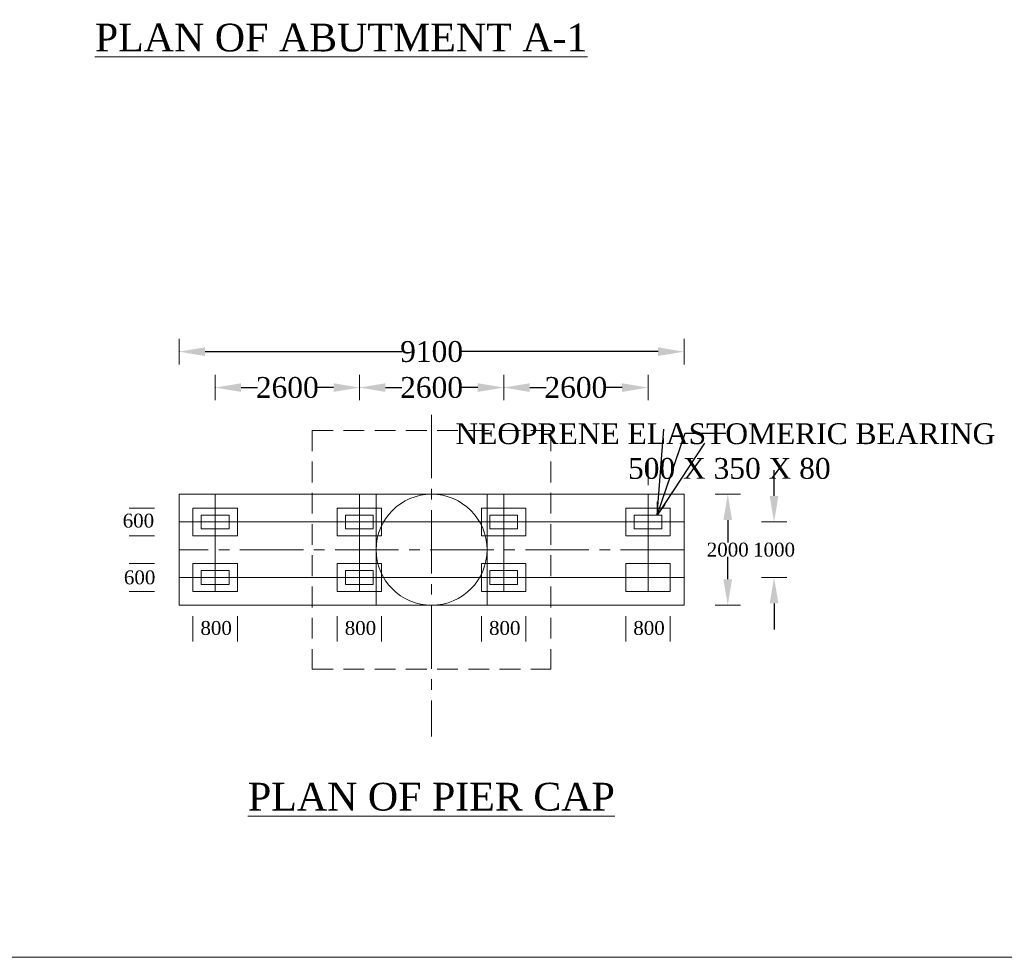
# Model space of a CAD drawing. Header units: millimetres. Extents: x 103078 to 25259364, y -3207472 to 1158446.
# Tile 3 of 40: x 13458117 to 13493590, y 956758 to 990524. Entities that reach past the tile are written whole.
import ezdxf

# ---------------------------------------------------------------- set-up
doc = ezdxf.new("R2010")
doc.units = ezdxf.units.MM
doc.header["$LTSCALE"] = 60
doc.header["$MEASUREMENT"] = 0
doc.linetypes.add('CENTER2', pattern=[28.575, 19.05, -3.175, 3.175, -3.175])
doc.linetypes.add('HIDDEN', pattern=[0.375, 0.25, -0.125])
doc.layers.add('TEXT', color=7, linetype='Continuous')
doc.dimstyles.get("Standard").update_dxf_attribs({"dimtxt": 400, "dimasz": 215, "dimexe": 0.18, "dimexo": 0.0625, "dimgap": 0.09, "dimtad": 0, "dimtih": 1, "dimtoh": 1, "dimdec": 0, "dimzin": 4, "dimdsep": 46, "dimtxsty": 'Standard', "dimblk": 'OPEN90', "dimcen": 0, "dimadec": 0, "dimazin": 1, "dimtfac": 1, "dimtdec": 0, "dimtix": 1, "dimtofl": 0, "dimtmove": 0, "dimatfit": 3, "dimldrblk": 'OPEN30', "dimfxl": 1, "dimtolj": 1, "dimtzin": 0, "dimarcsym": 0})

# ---------------------------------------------------------------- blocks, each defined once
blk = doc.blocks.new('*D401')
at = {"color": 0, "linetype": 'Continuous', "lineweight": -2, "transparency": 16777216}
for p, q in [((13483626, 973436), (13483626, 973436)), ((13483626, 972501), (13483626, 971691)), ((13483626, 970372), (13483626, 971182)), ((13483626, 969437), (13483626, 969437))]:
    blk.add_line(p, q, dxfattribs=at)
at = {"color": 0, "linetype": 'Continuous', "lineweight": 9, "transparency": 16777216}
for points in [[(13483470, 972501), (13483782, 972501), (13483626, 973436)], [(13483470, 970372), (13483782, 970372), (13483626, 969437)]]:
    blk.add_solid(points, dxfattribs=at)
at = {"layer": 'Defpoints', "color": 0, "linetype": 'Continuous', "lineweight": 9, "transparency": 16777216}
for p in [(13483626, 973436), (13483626, 969437), (13483626, 969437)]:
    blk.add_point(p, dxfattribs=at)
at = {"color": 0, "linetype": 'Continuous', "lineweight": 9, "transparency": 16777216, "insert": (13483626, 971436), "char_height": 500, "attachment_point": 5}
blk.add_mtext('\\A1;{\\fTimes New Roman|b0|i0|c0|p18;2000}', dxfattribs=at)
blk = doc.blocks.new('*D402')
at = {"color": 0, "linetype": 'Continuous', "lineweight": -2, "transparency": 16777216}
for p, q in [((13485295, 973371), (13485295, 974306)), ((13485295, 972436), (13485295, 972436)), ((13485295, 970437), (13485295, 970437)), ((13485295, 969502), (13485295, 968567))]:
    blk.add_line(p, q, dxfattribs=at)
at = {"color": 0, "linetype": 'Continuous', "lineweight": 9, "transparency": 16777216}
for points in [[(13485139, 973371), (13485451, 973371), (13485295, 972436)], [(13485139, 969502), (13485451, 969502), (13485295, 970437)]]:
    blk.add_solid(points, dxfattribs=at)
at = {"layer": 'Defpoints', "color": 0, "linetype": 'Continuous', "lineweight": 9, "transparency": 16777216}
for p in [(13485295, 972436), (13485295, 970437), (13485295, 970437)]:
    blk.add_point(p, dxfattribs=at)
at = {"color": 0, "linetype": 'Continuous', "lineweight": 9, "transparency": 16777216, "insert": (13485295, 971436), "char_height": 500, "attachment_point": 5}
blk.add_mtext('\\A1;{\\fTimes New Roman|b0|i0|c0|p18;1000}', dxfattribs=at)
blk = doc.blocks.new('*D110')
at = {"color": 0, "linetype": 'Continuous', "lineweight": -2, "transparency": 16777216}
for p, q in [((13465159, 977291), (13465159, 977275)), ((13466094, 977275), (13466682, 977275)), ((13469423, 977275), (13468834, 977275)), ((13470358, 977275), (13470358, 977275))]:
    blk.add_line(p, q, dxfattribs=at)
at = {"color": 0, "linetype": 'Continuous', "lineweight": 9, "transparency": 16777216}
for points in [[(13466094, 977431), (13466094, 977119), (13465159, 977275)], [(13469423, 977431), (13469423, 977119), (13470358, 977275)]]:
    blk.add_solid(points, dxfattribs=at)
at = {"layer": 'Defpoints', "color": 0, "linetype": 'Continuous', "lineweight": 9, "transparency": 16777216}
for p in [(13465159, 977291), (13465159, 977275), (13470358, 977275)]:
    blk.add_point(p, dxfattribs=at)
at = {"color": 0, "linetype": 'Continuous', "lineweight": 9, "transparency": 16777216, "insert": (13467758, 977275), "char_height": 500, "attachment_point": 5}
blk.add_mtext('\\A1;{\\fTimes New Roman|b0|i0|c0|p18;\\H1.5x;2600}', dxfattribs=at)
blk = doc.blocks.new('*D111')
at = {"color": 0, "linetype": 'Continuous', "lineweight": -2, "transparency": 16777216}
for p, q in [((13470358, 977291), (13470358, 977275)), ((13471293, 977275), (13471881, 977275)), ((13474621, 977275), (13474033, 977275)), ((13475556, 977275), (13475556, 977275))]:
    blk.add_line(p, q, dxfattribs=at)
at = {"color": 0, "linetype": 'Continuous', "lineweight": 9, "transparency": 16777216}
for points in [[(13471293, 977431), (13471293, 977119), (13470358, 977275)], [(13474621, 977431), (13474621, 977119), (13475556, 977275)]]:
    blk.add_solid(points, dxfattribs=at)
at = {"layer": 'Defpoints', "color": 0, "linetype": 'Continuous', "lineweight": 9, "transparency": 16777216}
for p in [(13470358, 977291), (13470358, 977275), (13475556, 977275)]:
    blk.add_point(p, dxfattribs=at)
at = {"color": 0, "linetype": 'Continuous', "lineweight": 9, "transparency": 16777216, "insert": (13472957, 977275), "char_height": 500, "attachment_point": 5}
blk.add_mtext('\\A1;{\\fTimes New Roman|b0|i0|c0|p18;\\H1.5x;2600}', dxfattribs=at)
blk = doc.blocks.new('*D112')
at = {"color": 0, "linetype": 'Continuous', "lineweight": -2, "transparency": 16777216}
for p, q in [((13475556, 977291), (13475556, 977275)), ((13476491, 977275), (13477079, 977275)), ((13479819, 977275), (13479231, 977275)), ((13480754, 977275), (13480754, 977275))]:
    blk.add_line(p, q, dxfattribs=at)
at = {"color": 0, "linetype": 'Continuous', "lineweight": 9, "transparency": 16777216}
for points in [[(13476491, 977431), (13476491, 977119), (13475556, 977275)], [(13479819, 977431), (13479819, 977119), (13480754, 977275)]]:
    blk.add_solid(points, dxfattribs=at)
at = {"layer": 'Defpoints', "color": 0, "linetype": 'Continuous', "lineweight": 9, "transparency": 16777216}
for p in [(13475556, 977291), (13475556, 977275), (13480754, 977275)]:
    blk.add_point(p, dxfattribs=at)
at = {"color": 0, "linetype": 'Continuous', "lineweight": 9, "transparency": 16777216, "insert": (13478155, 977275), "char_height": 500, "attachment_point": 5}
blk.add_mtext('\\A1;{\\fTimes New Roman|b0|i0|c0|p18;\\H1.5x;2600}', dxfattribs=at)
blk = doc.blocks.new('*D113')
at = {"color": 0, "linetype": 'Continuous', "lineweight": -2, "transparency": 16777216}
for p, q in [((13463860, 978586), (13463860, 978569)), ((13464794, 978569), (13471891, 978569)), ((13481119, 978569), (13474023, 978569)), ((13482054, 978569), (13482054, 978569))]:
    blk.add_line(p, q, dxfattribs=at)
at = {"color": 0, "linetype": 'Continuous', "lineweight": 9, "transparency": 16777216}
for points in [[(13464794, 978725), (13464794, 978413), (13463860, 978569)], [(13481119, 978725), (13481119, 978413), (13482054, 978569)]]:
    blk.add_solid(points, dxfattribs=at)
at = {"layer": 'Defpoints', "color": 0, "linetype": 'Continuous', "lineweight": 9, "transparency": 16777216}
for p in [(13463860, 978586), (13463860, 978569), (13482054, 978569)]:
    blk.add_point(p, dxfattribs=at)
at = {"color": 0, "linetype": 'Continuous', "lineweight": 9, "transparency": 16777216, "insert": (13472957, 978569), "char_height": 500, "attachment_point": 5}
blk.add_mtext('\\A1;{\\fTimes New Roman|b0|i0|c0|p18;\\H1.5x;9100}', dxfattribs=at)

msp = doc.modelspace()

# ---------------------------------------------------------------- linework, layer by layer
at = {"linetype": 'Continuous', "lineweight": 9}
for p, q in [((13463859.5, 979026.3), (13463859.5, 978111.5)), ((13482054, 979026.3), (13482054, 978111.5)), ((13465159.1, 977732.1), (13465159.1, 976817.2)), ((13470357.5, 977732.1), (13470357.5, 976817.2)), ((13475556, 977732.1), (13475556, 976817.2)), ((13480754.4, 977732.1), (13480754.4, 976817.2)), ((13480754.4, 974678.6), (13480754.4, 973763.7)), ((13463859.5, 973435.9), (13482054, 973435.9)), ((13463859.5, 973435.9), (13463859.5, 969437.1)), ((13465159.1, 973435.9), (13465159.1, 969936.9)), ((13470357.5, 973435.9), (13470357.5, 969936.9)), ((13470957.4, 969437.1), (13470957.4, 973435.9)), ((13474956.1, 969437.1), (13474956.1, 973435.9)), ((13475556, 973435.9), (13475556, 969936.9)), ((13480754.4, 973435.9), (13480754.4, 969936.9)), ((13482054, 973435.9), (13482054, 969437.1)), ((13484083.5, 973435.9), (13483168.6, 973435.9)), ((13462975.5, 972936), (13462060.6, 972936)), ((13463859.5, 972436.2), (13482054, 972436.2)), ((13485752.3, 972436.2), (13484837.4, 972436.2)), ((13462975.5, 971936.3), (13462060.6, 971936.3)), ((13470957.4, 971436.5), (13470957.4, 969437.1)), ((13462975.5, 970936.6), (13462060.6, 970936.6)), ((13463859.5, 970436.8), (13482054, 970436.8)), ((13485752.3, 970436.8), (13484837.4, 970436.8)), ((13462975.5, 969936.9), (13462060.6, 969936.9)), ((13463859.5, 969437.1), (13482054, 969437.1)), ((13484083.5, 969437.1), (13483168.6, 969437.1)), ((13464359.3, 969041.9), (13464359.3, 968127.1)), ((13465958.9, 969041.9), (13465958.9, 968127.1)), ((13469557.8, 969041.9), (13469557.8, 968127.1)), ((13471157.3, 969041.9), (13471157.3, 968127.1)), ((13474756.2, 969041.9), (13474756.2, 968127.1)), ((13476355.7, 969041.9), (13476355.7, 968127.1)), ((13479954.6, 969041.9), (13479954.6, 968127.1)), ((13481554.1, 969041.9), (13481554.1, 968127.1))]:
    msp.add_line(p, q, dxfattribs=at)
at = {"linetype": 'CENTER2', "lineweight": 9, "ltscale": 2}
for p, q in [((13472956.7, 976294.9), (13472956.7, 964712.8)), ((13482054, 971436.5), (13463859.5, 971436.5))]:
    msp.add_line(p, q, dxfattribs=at)
at = {"linetype": 'HIDDEN', "lineweight": 9, "ltscale": 50}
for p, q in [((13468658, 975735.2), (13468658, 967137.8)), ((13468658, 975735.2), (13477255.4, 975735.2)), ((13477255.4, 975735.2), (13477255.4, 967137.8)), ((13468658, 967137.8), (13477255.4, 967137.8))]:
    msp.add_line(p, q, dxfattribs=at)
at = {"linetype": 'Continuous', "lineweight": 9, "ltscale": 2}
for q in [(13481082.5, 973165.7), (13481377.5, 973064.2)]:
    msp.add_line((13481082.5, 972686.1), q, dxfattribs=at)
at = {"color": 7, "linetype": 'Continuous', "lineweight": 9, "ltscale": 2}
msp.add_lwpolyline([(13367830, 1158446), (13661494, 1158446), (13661494, 956758), (13367830, 956758)], close=True, dxfattribs=at)
at = {"linetype": 'Continuous', "lineweight": 9}
for points in [[(13464359.3, 972936), (13465958.9, 972936), (13465958.9, 971936.3), (13464359.3, 971936.3)], [(13464659.3, 972686.1), (13465659, 972686.1), (13465659, 972186.3), (13464659.3, 972186.3)], [(13469557.8, 972936), (13471157.3, 972936), (13471157.3, 971936.3), (13469557.8, 971936.3)], [(13469857.7, 972686.1), (13470857.4, 972686.1), (13470857.4, 972186.3), (13469857.7, 972186.3)], [(13474756.2, 972936), (13476355.7, 972936), (13476355.7, 971936.3), (13474756.2, 971936.3)], [(13475056.1, 972686.1), (13476055.8, 972686.1), (13476055.8, 972186.3), (13475056.1, 972186.3)], [(13479954.6, 972936), (13481554.1, 972936), (13481554.1, 971936.3), (13479954.6, 971936.3)], [(13480254.5, 972686.1), (13481254.2, 972686.1), (13481254.2, 972186.3), (13480254.5, 972186.3)], [(13464359.3, 970936.6), (13465958.9, 970936.6), (13465958.9, 969936.9), (13464359.3, 969936.9)], [(13469557.8, 970936.6), (13471157.3, 970936.6), (13471157.3, 969936.9), (13469557.8, 969936.9)], [(13474756.2, 970936.6), (13476355.7, 970936.6), (13476355.7, 969936.9), (13474756.2, 969936.9)], [(13479954.6, 970936.6), (13481554.1, 970936.6), (13481554.1, 969936.9), (13479954.6, 969936.9)], [(13464659.3, 970686.7), (13465659, 970686.7), (13465659, 970186.9), (13464659.3, 970186.9)], [(13469857.7, 970686.7), (13470857.4, 970686.7), (13470857.4, 970186.9), (13469857.7, 970186.9)], [(13475056.1, 970686.7), (13476055.8, 970686.7), (13476055.8, 970186.9), (13475056.1, 970186.9)]]:
    msp.add_lwpolyline(points, close=True, dxfattribs=at)
at = {"linetype": 'Continuous', "lineweight": 9, "ltscale": 1000}
msp.add_circle((13472956.7, 971436.5), 1999.4, dxfattribs=at)

# ---------------------------------------------------------------- texts
at = {"linetype": 'Continuous', "lineweight": 9, "insert": (13493264.4, 974983.7), "char_height": 750, "attachment_point": 6}
msp.add_mtext('\\pxqc;{\\fTimes New Roman|b0|i0|c0|p18;NEOPRENE ELASTOMERIC BEARING\\P 500 X 350 X 80 }', dxfattribs=at)
at = {"linetype": 'Continuous', "lineweight": 9, "char_height": 500, "attachment_point": 4, "rotation": 0.02302}
for s, insert in [('{\\fTimes New Roman|b0|i0|c0|p18;600}', (13461828.3, 972479.4)), ('{\\fTimes New Roman|b0|i0|c0|p18;600}', (13461872.2, 970436.6)), ('{\\fTimes New Roman|b0|i0|c0|p18;800}', (13464628.6, 968614.4)), ('{\\fTimes New Roman|b0|i0|c0|p18;800}', (13469827.1, 968614.4)), ('{\\fTimes New Roman|b0|i0|c0|p18;800}', (13475025.5, 968614.4)), ('{\\fTimes New Roman|b0|i0|c0|p18;800}', (13480223.9, 968614.4))]:
    msp.add_mtext(s, dxfattribs=dict(at, insert=insert))
at = {"layer": 'TEXT', "linetype": 'Continuous', "lineweight": 9, "char_height": 1000, "attachment_point": 1}
for s, insert, width in [('{\\fTimes New Roman|b0|i0|c0|p18;\\LPLAN OF ABUTMENT A-1\\Fitalicc|c0;  }', (13460824.2, 990381.5), 18710.846), ('{\\fTimes New Roman|b0|i0|c0|p18;\\LPLAN OF PIER CAP}', (13466340.5, 963043.5), 16165.276)]:
    msp.add_mtext(s, dxfattribs=dict(at, insert=insert, width=width))

# ---------------------------------------------------------------- dimensions: what is measured, and where the dimension line sits
at = {"linetype": 'Continuous', "lineweight": 9}
for base, p1, p2, text, picture, middle in [((13463859.5, 978569.1), (13482054, 978569.1), (13463859.5, 978585.6), '{\\fTimes New Roman|b0|i0|c0|p18;\\H1.5x;9100}', '*D113', (13472956.7, 978569.1)), ((13465159.1, 977274.8), (13470357.5, 977274.8), (13465159.1, 977291.4), '{\\fTimes New Roman|b0|i0|c0|p18;\\H1.5x;2600}', '*D110', (13467758.3, 977274.8)), ((13470357.5, 977274.8), (13475556, 977274.8), (13470357.5, 977291.4), '{\\fTimes New Roman|b0|i0|c0|p18;\\H1.5x;2600}', '*D111', (13472956.7, 977274.8)), ((13475556, 977274.8), (13480754.4, 977274.8), (13475556, 977291.4), '{\\fTimes New Roman|b0|i0|c0|p18;\\H1.5x;2600}', '*D112', (13478155.2, 977274.8))]:
    dim = msp.add_linear_dim(base=base, p1=p1, p2=p2, text=text, dimstyle='Standard', override={"dimtxt": 500, "dimasz": 935, "dimfxl": 300}, dxfattribs=at)
    dim.commit()
    dim.dimension.update_dxf_attribs({"geometry": picture, "text_midpoint": middle})
for base, p1, p2, text, picture, middle in [((13485294.9, 970436.8), (13485294.9, 972436.2), (13485294.9, 970436.8), '{\\fTimes New Roman|b0|i0|c0|p18;1000}', '*D402', (13485294.9, 971436.5)), ((13483626.1, 969437.1), (13483626.1, 973435.9), (13483626.1, 969437.1), '{\\fTimes New Roman|b0|i0|c0|p18;2000}', '*D401', (13483626.1, 971436.5))]:
    dim = msp.add_linear_dim(base=base, p1=p1, p2=p2, angle=90, text=text, dimstyle='Standard', override={"dimtxt": 500, "dimasz": 935, "dimfxl": 300}, dxfattribs=at)
    dim.commit()
    dim.dimension.update_dxf_attribs({"geometry": picture, "text_midpoint": middle})

# ---------------------------------------------------------------- leaders
msp.add_leader([(13481082.5, 972686.1), (13482094.4, 975628), (13483558.2, 975628)], dimstyle='Standard', override={"dimtxt": 500, "dimasz": 3000, "dimfxl": 300}, dxfattribs=at)

doc.saveas('drawing.dxf')
